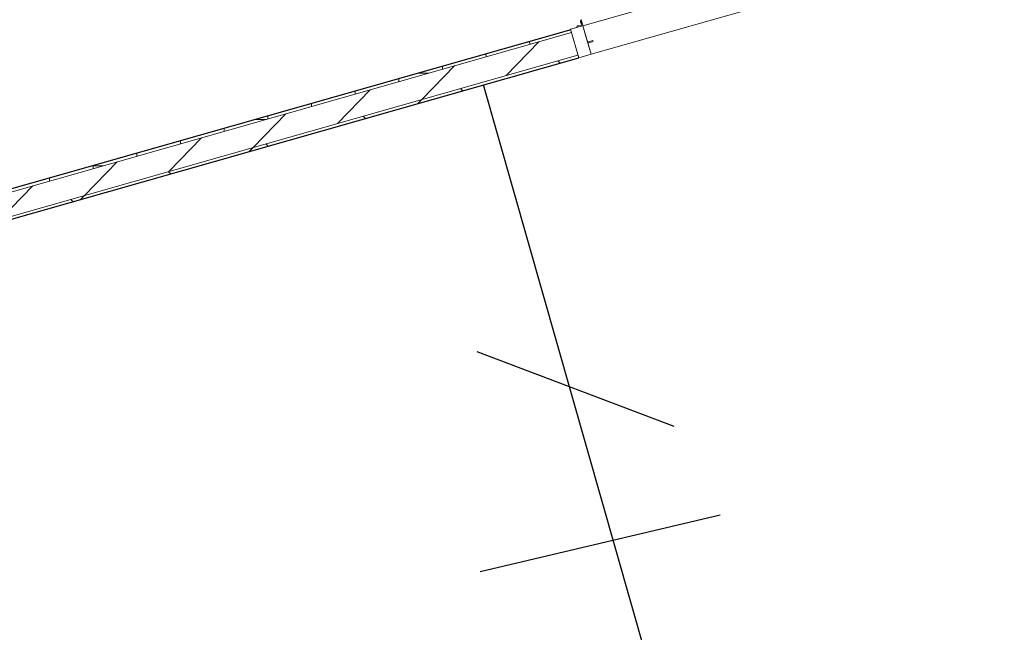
# Model space of a CAD drawing. Header units: inches. Extents: x 424 to 2043, y -237 to 445.
# Tile 247 of 256: x 725.3 to 728.67, y 6.67 to 8.77. Entities that reach past the tile are written whole.
import ezdxf

# ---------------------------------------------------------------- set-up
doc = ezdxf.new("R2010")
doc.units = ezdxf.units.IN
doc.header["$MEASUREMENT"] = 0
for name, color, linetype, lineweight in [('A-DOOR', 31, 'Continuous', 9), ('A-WALL', 113, 'Continuous', 9), ('A-WALL-PATT', 111, 'Continuous', 25)]:
    doc.layers.add(name, color=color, linetype=linetype, lineweight=lineweight)

# ---------------------------------------------------------------- blocks, each defined once
blk = doc.blocks.new('5-panel_Bi-fold_external_door_10806 - Type 1-V6-اول')
at = {"layer": 'A-DOOR'}
for p, q in [((-2.331, 0.0693), (-2.331, 0.0737)), ((-2.331, 0.0538), (-2.331, 0.0693)), ((-2.331, 0.0516), (-2.375, 0.0516)), ((-2.375, 0.0516), (-2.375, -0.05)), ((-2.3461, 0.0569), (-2.3469, 0.0569)), ((-2.3461, 0.0569), (-2.3469, 0.0569)), ((-2.3461, 0.0553), (-2.3461, 0.0569)), ((-2.3461, 0.0553), (-2.3461, 0.0569)), ((-2.335, 0.0553), (-2.3461, 0.0553)), ((-2.331, 0.0569), (-2.335, 0.0569)), ((-2.335, 0.0569), (-2.335, 0.0553)), ((-2.3325, 0.0594), (-2.3325, 0.0569)), ((-2.3325, 0.0594), (-2.3325, 0.0569)), ((-2.3325, 0.0594), (-2.3325, 0.0569)), ((-2.3325, 0.0594), (-2.3325, 0.0569)), ((-2.331, 0.0516), (-2.331, 0.0538)), ((-2.331, -0.05), (-2.331, 0.0516)), ((-2.331, 0.0516), (2.581, 0.0516)), ((-2.331, -0.0065), (-2.331, 0.0516)), ((-2.3125, -0.0065), (-2.331, -0.0065)), ((-2.331, -0.05), (-2.331, -0.0102)), ((-2.331, -0.0102), (-2.3125, -0.0102)), ((-2.312, -0.0097), (-2.312, -0.007)), ((-2.375, -0.05), (-2.331, -0.05)), ((-2.331, -0.05), (2.581, -0.05))]:
    blk.add_line(p, q, dxfattribs=at)
at = {"layer": 'A-DOOR', "flags": 128}
blk.add_lwpolyline([(-2.3312, 0.0727), (-2.3315, 0.0725), (-2.3317, 0.0724), (-2.332, 0.0722), (-2.3323, 0.072), (-2.3325, 0.0718), (-2.3328, 0.0716), (-2.333, 0.0714), (-2.3332, 0.0712), (-2.3335, 0.0709), (-2.3337, 0.0707), (-2.3339, 0.0704), (-2.3341, 0.0702), (-2.3342, 0.0699), (-2.3344, 0.0696), (-2.3346, 0.0694), (-2.3347, 0.0691), (-2.3348, 0.0688), (-2.335, 0.0685), (-2.3351, 0.0682), (-2.3352, 0.0679), (-2.3352, 0.0676), (-2.3353, 0.0673), (-2.3354, 0.067), (-2.3354, 0.0666), (-2.3355, 0.0663), (-2.3355, 0.066), (-2.3355, 0.0657), (-2.3355, 0.0654), (-2.3355, 0.065), (-2.3355, 0.0647), (-2.3354, 0.0644), (-2.3354, 0.0641), (-2.3353, 0.0638), (-2.3352, 0.0635), (-2.3351, 0.0632), (-2.335, 0.0629), (-2.3349, 0.0626), (-2.3348, 0.0623), (-2.3346, 0.062), (-2.3345, 0.0617), (-2.3343, 0.0614), (-2.3342, 0.0612), (-2.334, 0.0609), (-2.3338, 0.0606), (-2.3336, 0.0604), (-2.3334, 0.0602), (-2.3331, 0.0599), (-2.3329, 0.0597), (-2.3327, 0.0595), (-2.3324, 0.0593), (-2.3322, 0.0591), (-2.3319, 0.0589), (-2.3316, 0.0587), (-2.3313, 0.0586), (-2.3311, 0.0584)], dxfattribs=at)
blk.add_lwpolyline([(-2.3312, 0.0727), (-2.3315, 0.0725), (-2.3317, 0.0724), (-2.332, 0.0722), (-2.3323, 0.072), (-2.3325, 0.0718), (-2.3328, 0.0716), (-2.333, 0.0714), (-2.3332, 0.0712), (-2.3335, 0.0709), (-2.3337, 0.0707), (-2.3339, 0.0704), (-2.3341, 0.0702), (-2.3342, 0.0699), (-2.3344, 0.0696), (-2.3346, 0.0694), (-2.3347, 0.0691), (-2.3348, 0.0688), (-2.335, 0.0685), (-2.3351, 0.0682), (-2.3352, 0.0679), (-2.3352, 0.0676), (-2.3353, 0.0673), (-2.3354, 0.067), (-2.3354, 0.0666), (-2.3355, 0.0663), (-2.3355, 0.066), (-2.3355, 0.0657), (-2.3355, 0.0654), (-2.3355, 0.065), (-2.3355, 0.0647), (-2.3354, 0.0644), (-2.3354, 0.0641), (-2.3353, 0.0638), (-2.3352, 0.0635), (-2.3351, 0.0632), (-2.335, 0.0629), (-2.3349, 0.0626), (-2.3348, 0.0623), (-2.3346, 0.062), (-2.3345, 0.0617), (-2.3343, 0.0614), (-2.3342, 0.0612), (-2.334, 0.0609), (-2.3338, 0.0606), (-2.3336, 0.0604), (-2.3334, 0.0602), (-2.3331, 0.0599), (-2.3329, 0.0597), (-2.3327, 0.0595), (-2.3324, 0.0593), (-2.3322, 0.0591), (-2.3319, 0.0589), (-2.3316, 0.0587), (-2.3313, 0.0586), (-2.3311, 0.0584)], dxfattribs=at)
blk.add_lwpolyline([(-2.3312, 0.0727), (-2.3315, 0.0725), (-2.3317, 0.0724), (-2.332, 0.0722), (-2.3323, 0.072), (-2.3325, 0.0718), (-2.3328, 0.0716), (-2.333, 0.0714), (-2.3332, 0.0712), (-2.3335, 0.0709), (-2.3337, 0.0707), (-2.3339, 0.0704), (-2.3341, 0.0702), (-2.3342, 0.0699), (-2.3344, 0.0696), (-2.3346, 0.0694), (-2.3347, 0.0691), (-2.3348, 0.0688), (-2.335, 0.0685), (-2.3351, 0.0682), (-2.3352, 0.0679), (-2.3352, 0.0676), (-2.3353, 0.0673), (-2.3354, 0.067), (-2.3354, 0.0666), (-2.3355, 0.0663), (-2.3355, 0.066), (-2.3355, 0.0657), (-2.3355, 0.0654), (-2.3355, 0.065), (-2.3355, 0.0647), (-2.3354, 0.0644), (-2.3354, 0.0641), (-2.3353, 0.0638), (-2.3352, 0.0635), (-2.3351, 0.0632), (-2.335, 0.0629), (-2.3349, 0.0626), (-2.3348, 0.0623), (-2.3346, 0.062), (-2.3345, 0.0617), (-2.3343, 0.0614), (-2.3342, 0.0612), (-2.334, 0.0609), (-2.3338, 0.0606), (-2.3336, 0.0604), (-2.3334, 0.0602), (-2.3331, 0.0599), (-2.3329, 0.0597), (-2.3327, 0.0595), (-2.3324, 0.0593), (-2.3322, 0.0591), (-2.3319, 0.0589), (-2.3316, 0.0587), (-2.3313, 0.0586), (-2.3311, 0.0584)], dxfattribs=at)
blk.add_lwpolyline([(-2.3312, 0.0727), (-2.3315, 0.0725), (-2.3317, 0.0724), (-2.332, 0.0722), (-2.3323, 0.072), (-2.3325, 0.0718), (-2.3328, 0.0716), (-2.333, 0.0714), (-2.3332, 0.0712), (-2.3335, 0.0709), (-2.3337, 0.0707), (-2.3339, 0.0704), (-2.3341, 0.0702), (-2.3342, 0.0699), (-2.3344, 0.0696), (-2.3346, 0.0694), (-2.3347, 0.0691), (-2.3348, 0.0688), (-2.335, 0.0685), (-2.3351, 0.0682), (-2.3352, 0.0679), (-2.3352, 0.0676), (-2.3353, 0.0673), (-2.3354, 0.067), (-2.3354, 0.0666), (-2.3355, 0.0663), (-2.3355, 0.066), (-2.3355, 0.0657), (-2.3355, 0.0654), (-2.3355, 0.065), (-2.3355, 0.0647), (-2.3354, 0.0644), (-2.3354, 0.0641), (-2.3353, 0.0638), (-2.3352, 0.0635), (-2.3351, 0.0632), (-2.335, 0.0629), (-2.3349, 0.0626), (-2.3348, 0.0623), (-2.3346, 0.062), (-2.3345, 0.0617), (-2.3343, 0.0614), (-2.3342, 0.0612), (-2.334, 0.0609), (-2.3338, 0.0606), (-2.3336, 0.0604), (-2.3334, 0.0602), (-2.3331, 0.0599), (-2.3329, 0.0597), (-2.3327, 0.0595), (-2.3324, 0.0593), (-2.3322, 0.0591), (-2.3319, 0.0589), (-2.3316, 0.0587), (-2.3313, 0.0586), (-2.3311, 0.0584)], dxfattribs=at)
blk.add_lwpolyline([(-2.3312, 0.0727), (-2.3315, 0.0725), (-2.3317, 0.0724), (-2.332, 0.0722), (-2.3323, 0.072), (-2.3325, 0.0718), (-2.3328, 0.0716), (-2.333, 0.0714), (-2.3332, 0.0712), (-2.3335, 0.0709), (-2.3337, 0.0707), (-2.3339, 0.0704), (-2.3341, 0.0702), (-2.3342, 0.0699), (-2.3344, 0.0696), (-2.3346, 0.0694), (-2.3347, 0.0691), (-2.3348, 0.0688), (-2.335, 0.0685), (-2.3351, 0.0682), (-2.3352, 0.0679), (-2.3352, 0.0676), (-2.3353, 0.0673), (-2.3354, 0.067), (-2.3354, 0.0666), (-2.3355, 0.0663), (-2.3355, 0.066), (-2.3355, 0.0657), (-2.3355, 0.0654), (-2.3355, 0.065), (-2.3355, 0.0647), (-2.3354, 0.0644), (-2.3354, 0.0641), (-2.3353, 0.0638), (-2.3352, 0.0635), (-2.3351, 0.0632), (-2.335, 0.0629), (-2.3349, 0.0626), (-2.3348, 0.0623), (-2.3346, 0.062), (-2.3345, 0.0617), (-2.3343, 0.0614), (-2.3342, 0.0612), (-2.334, 0.0609), (-2.3338, 0.0606), (-2.3336, 0.0604), (-2.3334, 0.0602), (-2.3331, 0.0599), (-2.3329, 0.0597), (-2.3327, 0.0595), (-2.3324, 0.0593), (-2.3322, 0.0591), (-2.3319, 0.0589), (-2.3316, 0.0587), (-2.3313, 0.0586), (-2.3311, 0.0584)], dxfattribs=at)
blk.add_lwpolyline([(-2.3312, 0.0727), (-2.3315, 0.0725), (-2.3317, 0.0724), (-2.332, 0.0722), (-2.3323, 0.072), (-2.3325, 0.0718), (-2.3328, 0.0716), (-2.333, 0.0714), (-2.3332, 0.0712), (-2.3335, 0.0709), (-2.3337, 0.0707), (-2.3339, 0.0704), (-2.3341, 0.0702), (-2.3342, 0.0699), (-2.3344, 0.0696), (-2.3346, 0.0694), (-2.3347, 0.0691), (-2.3348, 0.0688), (-2.335, 0.0685), (-2.3351, 0.0682), (-2.3352, 0.0679), (-2.3352, 0.0676), (-2.3353, 0.0673), (-2.3354, 0.067), (-2.3354, 0.0666), (-2.3355, 0.0663), (-2.3355, 0.066), (-2.3355, 0.0657), (-2.3355, 0.0654), (-2.3355, 0.065), (-2.3355, 0.0647), (-2.3354, 0.0644), (-2.3354, 0.0641), (-2.3353, 0.0638), (-2.3352, 0.0635), (-2.3351, 0.0632), (-2.335, 0.0629), (-2.3349, 0.0626), (-2.3348, 0.0623), (-2.3346, 0.062), (-2.3345, 0.0617), (-2.3343, 0.0614), (-2.3342, 0.0612), (-2.334, 0.0609), (-2.3338, 0.0606), (-2.3336, 0.0604), (-2.3334, 0.0602), (-2.3331, 0.0599), (-2.3329, 0.0597), (-2.3327, 0.0595), (-2.3324, 0.0593), (-2.3322, 0.0591), (-2.3319, 0.0589), (-2.3316, 0.0587), (-2.3313, 0.0586), (-2.3311, 0.0584)], dxfattribs=at)
blk.add_lwpolyline([(-2.3312, 0.0727), (-2.3315, 0.0725), (-2.3317, 0.0724), (-2.332, 0.0722), (-2.3323, 0.072), (-2.3325, 0.0718), (-2.3328, 0.0716), (-2.333, 0.0714), (-2.3332, 0.0712), (-2.3335, 0.0709), (-2.3337, 0.0707), (-2.3339, 0.0704), (-2.3341, 0.0702), (-2.3342, 0.0699), (-2.3344, 0.0696), (-2.3346, 0.0694), (-2.3347, 0.0691), (-2.3348, 0.0688), (-2.335, 0.0685), (-2.3351, 0.0682), (-2.3352, 0.0679), (-2.3352, 0.0676), (-2.3353, 0.0673), (-2.3354, 0.067), (-2.3354, 0.0666), (-2.3355, 0.0663), (-2.3355, 0.066), (-2.3355, 0.0657), (-2.3355, 0.0654), (-2.3355, 0.065), (-2.3355, 0.0647), (-2.3354, 0.0644), (-2.3354, 0.0641), (-2.3353, 0.0638), (-2.3352, 0.0635), (-2.3351, 0.0632), (-2.335, 0.0629), (-2.3349, 0.0626), (-2.3348, 0.0623), (-2.3346, 0.062), (-2.3345, 0.0617), (-2.3343, 0.0614), (-2.3342, 0.0612), (-2.334, 0.0609), (-2.3338, 0.0606), (-2.3336, 0.0604), (-2.3334, 0.0602), (-2.3331, 0.0599), (-2.3329, 0.0597), (-2.3327, 0.0595), (-2.3324, 0.0593), (-2.3322, 0.0591), (-2.3319, 0.0589), (-2.3316, 0.0587), (-2.3313, 0.0586), (-2.3311, 0.0584)], dxfattribs=at)
blk.add_lwpolyline([(-2.3312, 0.0727), (-2.3315, 0.0725), (-2.3317, 0.0724), (-2.332, 0.0722), (-2.3323, 0.072), (-2.3325, 0.0718), (-2.3328, 0.0716), (-2.333, 0.0714), (-2.3332, 0.0712), (-2.3335, 0.0709), (-2.3337, 0.0707), (-2.3339, 0.0704), (-2.3341, 0.0702), (-2.3342, 0.0699), (-2.3344, 0.0696), (-2.3346, 0.0694), (-2.3347, 0.0691), (-2.3348, 0.0688), (-2.335, 0.0685), (-2.3351, 0.0682), (-2.3352, 0.0679), (-2.3352, 0.0676), (-2.3353, 0.0673), (-2.3354, 0.067), (-2.3354, 0.0666), (-2.3355, 0.0663), (-2.3355, 0.066), (-2.3355, 0.0657), (-2.3355, 0.0654), (-2.3355, 0.065), (-2.3355, 0.0647), (-2.3354, 0.0644), (-2.3354, 0.0641), (-2.3353, 0.0638), (-2.3352, 0.0635), (-2.3351, 0.0632), (-2.335, 0.0629), (-2.3349, 0.0626), (-2.3348, 0.0623), (-2.3346, 0.062), (-2.3345, 0.0617), (-2.3343, 0.0614), (-2.3342, 0.0612), (-2.334, 0.0609), (-2.3338, 0.0606), (-2.3336, 0.0604), (-2.3334, 0.0602), (-2.3331, 0.0599), (-2.3329, 0.0597), (-2.3327, 0.0595), (-2.3324, 0.0593), (-2.3322, 0.0591), (-2.3319, 0.0589), (-2.3316, 0.0587), (-2.3313, 0.0586), (-2.3311, 0.0584)], dxfattribs=at)
at = {"layer": 'A-DOOR'}
for centre, radius, start, end in [((-2.3275, 0.0656), 0.007, 122.5723, 235.359), ((-2.3469, 0.0499), 0.007, 90, 159.7478), ((-2.3469, 0.0499), 0.007, 90, 159.7478), ((-2.353, 0.0521), 0.0005, 159.7478, 270), ((-2.353, 0.0521), 0.0005, 159.7478, 270), ((-2.3275, 0.0656), 0.008, 231.3178, 244.0452), ((-2.3275, 0.0656), 0.008, 231.3178, 244.0452), ((-2.3275, 0.0656), 0.008, 231.3178, 244.0452), ((-2.3275, 0.0656), 0.008, 231.3178, 244.0452), ((-2.3125, -0.007), 0.0005, 0, 90), ((-2.3125, -0.0097), 0.0005, 270, 0)]:
    blk.add_arc(centre, radius, start, end, dxfattribs=at)

msp = doc.modelspace()

# ---------------------------------------------------------------- hatches: boundary and pattern name
at = {"layer": 'A-WALL-PATT', "lineweight": 9}
h = msp.add_hatch(dxfattribs=at)
h.set_pattern_fill('FP_4', color=256, angle=0.8942, style=0, pattern_type=2)
h.set_pattern_definition([(45.89417, (841.87738, 13.98187), (-0.10770832, 0.10439788), [])])
h.paths.add_polyline_path([(724.8258, 7.9663), (727.2112, 8.6455), (727.1892, 8.7225), (724.694, 8.0119)], flags=0)
h.paths.add_polyline_path([(732.02, 10.0148), (734.6547, 10.765), (734.6908, 10.8585), (731.9981, 10.0918), (732.0151, 10.0321)], flags=0)
h = msp.add_hatch(dxfattribs=at)
h.set_pattern_fill('FP_3', color=256, angle=0.8942, style=0, pattern_type=2)
h.set_pattern_definition([(0.89417, (841.87738, 13.98187), (-0.00234084, 0.14998173), []), (90.89417, (841.87738, 13.98187), (-0.14998173, -0.00234084), [])])
h.paths.add_polyline_path([(724.7107, 8.0167), (727.1892, 8.7225), (727.1861, 8.7319), (724.6943, 8.0224)], flags=0)
h.paths.add_polyline_path([(731.9981, 10.0918), (734.5944, 10.8311), (734.5989, 10.8427), (731.9954, 10.1014)], flags=0)
h = msp.add_hatch(dxfattribs=at)
h.set_pattern_fill('FP_2', color=256, angle=0.8942, style=0, pattern_type=2)
h.set_pattern_definition([(45.89417, (841.87738, 13.98187), (-0.21541665, 0.20879576), []), (135.89417, (841.87738, 13.98187), (-0.20879576, -0.21541665), [])])
h.paths.add_polyline_path([(724.7081, 7.9224), (727.2139, 8.6359), (727.2112, 8.6455), (724.6916, 7.9281)], flags=0)
h.paths.add_polyline_path([(732.0227, 10.0052), (734.6622, 10.7568), (734.6668, 10.7685), (732.02, 10.0148)], flags=0)

# ---------------------------------------------------------------- linework, layer by layer
for p, q in [((728.2203, 3.8652), (726.8883, 8.5432)), ((726.865, 7.6304), (727.5395, 7.3758)), ((727.698, 7.0712), (726.8768, 6.877))]:
    msp.add_line(p, q)
at = {"layer": 'A-WALL', "lineweight": 25}
for p, q in [((727.1865, 8.7321), (724.6943, 8.0224)), ((724.6913, 7.9176), (727.2139, 8.6359))]:
    msp.add_line(p, q, dxfattribs=at)
at = {"layer": 'A-WALL'}
for p, q in [((727.1892, 8.7225), (724.694, 8.0119)), ((727.2112, 8.6455), (724.6916, 7.9281))]:
    msp.add_line(p, q, dxfattribs=at)

# ---------------------------------------------------------------- block references
at = {"layer": 'A-DOOR', "rotation": 15.89417014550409}
msp.add_blockref('5-panel_Bi-fold_external_door_10806 - Type 1-V6-اول', (729.4844, 9.3344), dxfattribs=at)

doc.saveas('drawing.dxf')
